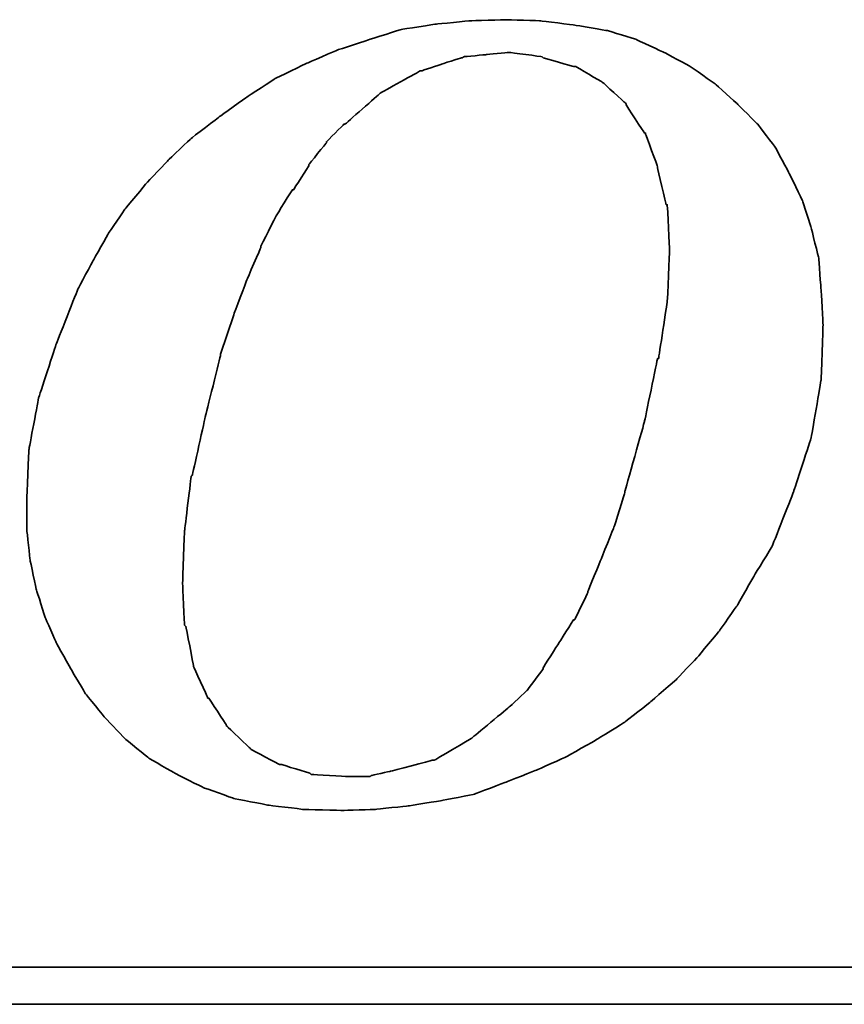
# Model space of a CAD drawing. Header units: inches. Extents: x 22 to 421, y 72 to 311.
# Tile 43 of 48: x 369.48 to 374.63, y 201.56 to 207.7. Entities that reach past the tile are written whole.
import ezdxf

# ---------------------------------------------------------------- set-up
doc = ezdxf.new("R2010")
doc.units = ezdxf.units.IN
doc.header["$LTSCALE"] = 0.4
doc.layers.add('DIM', color=4, linetype='Continuous')
doc.layers.add('layer 1', color=7, linetype='Continuous')

# ---------------------------------------------------------------- blocks, each defined once
blk = doc.blocks.new('TBI MOTION logo(完整正式版)')
at = {"layer": 'layer 1', "color": 22, "lineweight": 35}
for points, knots in [([(35.79625, -6.98375), (35.79625, -6.98375), (36.23125, -7.43875), (36.23125, -7.43875), (36.23125, -7.43875), (36.23125, -7.43875), (36.75625, -7.87125), (36.75625, -7.87125), (36.75625, -7.87125), (36.75625, -7.87125), (37.33125, -8.20375), (37.33125, -8.20375), (37.33125, -8.20375), (37.33125, -8.20375), (37.95625, -8.51875), (37.95625, -8.51875), (37.95625, -8.51875), (37.95625, -8.51875), (38.62625, -8.75875), (38.62625, -8.75875), (38.62625, -8.75875), (38.62625, -8.75875), (39.37125, -8.90375), (39.37125, -8.90375), (39.37125, -8.90375), (39.37125, -8.90375), (40.14125, -8.99875), (40.14125, -8.99875), (40.14125, -8.99875), (40.14125, -8.99875), (41.02625, -9.02375), (41.02625, -9.02375), (41.02625, -9.02375), (41.02625, -9.02375), (41.74625, -8.99875), (41.74625, -8.99875), (41.74625, -8.99875), (41.74625, -8.99875), (42.46625, -8.92375), (42.46625, -8.92375), (42.46625, -8.92375), (42.46625, -8.92375), (43.21125, -8.80625), (43.21125, -8.80625), (43.21125, -8.80625), (43.21125, -8.80625), (43.93125, -8.66375), (43.93125, -8.66375), (43.93125, -8.66375), (43.93125, -8.66375), (44.62625, -8.39875), (44.62625, -8.39875), (44.62625, -8.39875), (44.62625, -8.39875), (45.29625, -8.13375), (45.29625, -8.13375), (45.29625, -8.13375), (45.29625, -8.13375), (45.94625, -7.84375), (45.94625, -7.84375), (45.94625, -7.84375), (45.94625, -7.84375), (46.61625, -7.46375), (46.61625, -7.46375), (46.61625, -7.46375), (46.61625, -7.46375), (47.24125, -7.07875), (47.24125, -7.07875), (47.24125, -7.07875), (47.24125, -7.07875), (47.81625, -6.62375), (47.81625, -6.62375), (47.81625, -6.62375), (47.81625, -6.62375), (48.36875, -6.14375), (48.36875, -6.14375), (48.36875, -6.14375), (48.36875, -6.14375), (48.84625, -5.64125), (48.84625, -5.64125), (48.84625, -5.64125), (48.84625, -5.64125), (49.32625, -5.06375), (49.32625, -5.06375), (49.32625, -5.06375), (49.32625, -5.06375), (49.71125, -4.51374), (49.71125, -4.51374), (49.71125, -4.51374), (49.71125, -4.51374), (50.09625, -3.83874), (50.09625, -3.83874), (50.09625, -3.83874), (50.09625, -3.83874), (50.48125, -3.21374), (50.48125, -3.21374), (50.48125, -3.21374), (50.48125, -3.21374), (50.96125, -1.99125), (50.96125, -1.99125), (50.96125, -1.99125), (50.96125, -1.99125), (51.34375, -0.81875), (51.34375, -0.81875), (51.34375, -0.81875), (51.34375, -0.81875), (51.56125, 0.45624), (51.56125, 0.45624), (51.56125, 0.45624), (51.56125, 0.45624), (51.60625, 1.67624), (51.60625, 1.67624), (51.60625, 1.67624), (51.60625, 1.67624), (51.56125, 2.44625), (51.56125, 2.44625), (51.56125, 2.44625), (51.56125, 2.44625), (51.51125, 3.14125), (51.51125, 3.14125), (51.51125, 3.14125), (51.51125, 3.14125), (51.34375, 3.81125), (51.34375, 3.81125), (51.34375, 3.81125), (51.34375, 3.81125), (51.15125, 4.41125), (51.15125, 4.41125), (51.15125, 4.41125), (51.15125, 4.41125), (50.86125, 5.01125), (50.86125, 5.01125), (50.86125, 5.01125), (50.86125, 5.01125), (50.55125, 5.58875), (50.55125, 5.58875), (50.55125, 5.58875), (50.55125, 5.58875), (50.16625, 6.09125), (50.16625, 6.09125), (50.16625, 6.09125), (50.16625, 6.09125), (49.71125, 6.54875), (49.71125, 6.54875), (49.71125, 6.54875), (49.71125, 6.54875), (49.23125, 6.98125), (49.23125, 6.98125), (49.23125, 6.98125), (49.23125, 6.98125), (48.67875, 7.36625), (48.67875, 7.36625), (48.67875, 7.36625), (48.67875, 7.36625), (48.10375, 7.67625), (48.10375, 7.67625), (48.10375, 7.67625), (48.10375, 7.67625), (47.48125, 7.96375), (47.48125, 7.96375), (47.48125, 7.96375), (47.48125, 7.96375), (46.85625, 8.15625), (46.85625, 8.15625), (46.85625, 8.15625), (46.85625, 8.15625), (46.13625, 8.27624), (46.13625, 8.27624), (46.13625, 8.27624), (46.13625, 8.27624), (45.39125, 8.37125), (45.39125, 8.37125), (45.39125, 8.37125), (45.39125, 8.37125), (44.62625, 8.39624), (44.62625, 8.39624), (44.62625, 8.39624), (44.62625, 8.39624), (43.83625, 8.37125), (43.83625, 8.37125), (43.83625, 8.37125), (43.83625, 8.37125), (43.09125, 8.30125), (43.09125, 8.30125), (43.09125, 8.30125), (43.09125, 8.30125), (42.32125, 8.18125), (42.32125, 8.18125), (42.32125, 8.18125), (42.32125, 8.18125), (41.62875, 7.96375), (41.62875, 7.96375), (41.62875, 7.96375), (41.62875, 7.96375), (40.90625, 7.72625), (40.90625, 7.72625), (40.90625, 7.72625), (40.90625, 7.72625), (40.23624, 7.43625), (40.23624, 7.43625), (40.23624, 7.43625), (40.23624, 7.43625), (39.54124, 7.10125), (39.54124, 7.10125), (39.54124, 7.10125), (39.54124, 7.10125), (38.91625, 6.69125), (38.91625, 6.69125), (38.91625, 6.69125), (38.91625, 6.69125), (38.31625, 6.26125), (38.31625, 6.26125), (38.31625, 6.26125), (38.31625, 6.26125), (37.69125, 5.78125), (37.69125, 5.78125), (37.69125, 5.78125), (37.69125, 5.78125), (37.18625, 5.30125), (37.18625, 5.30125), (37.18625, 5.30125), (37.18625, 5.30125), (36.70625, 4.79624), (36.70625, 4.79624), (36.70625, 4.79624), (36.70625, 4.79624), (36.23125, 4.22125), (36.23125, 4.22125), (36.23125, 4.22125), (36.23125, 4.22125), (35.87124, 3.69375), (35.87124, 3.69375), (35.87124, 3.69375), (35.87124, 3.69375), (35.53125, 3.09125), (35.53125, 3.09125), (35.53125, 3.09125), (35.53125, 3.09125), (35.19875, 2.47125), (35.19875, 2.47125), (35.19875, 2.47125), (35.19875, 2.47125), (34.71625, 1.24625), (34.71625, 1.24625), (34.71625, 1.24625), (34.71625, 1.24625), (34.33125, 0.06874), (34.33125, 0.06874), (34.33125, 0.06874), (34.33125, 0.06874), (34.11625, -1.07875), (34.11625, -1.07875), (34.11625, -1.07875), (34.11625, -1.07875), (34.07125, -2.15875), (34.07125, -2.15875), (34.07125, -2.15875), (34.07125, -2.15875), (34.07125, -2.85375), (34.07125, -2.85375), (34.07125, -2.85375), (34.07125, -2.85375), (34.14125, -3.50375), (34.14125, -3.50375), (34.14125, -3.50375), (34.14125, -3.50375), (34.28625, -4.17375), (34.28625, -4.17375), (34.28625, -4.17375), (34.28625, -4.17375), (34.47625, -4.77624), (34.47625, -4.77624), (34.47625, -4.77624), (34.47625, -4.77624), (34.71625, -5.32625), (34.71625, -5.32625), (34.71625, -5.32625), (34.71625, -5.32625), (35.05375, -5.92875), (35.05375, -5.92875), (35.05375, -5.92875), (35.05375, -5.92875), (35.36375, -6.45375), (35.36375, -6.45375), (35.36375, -6.45375), (35.36375, -6.45375), (35.79625, -6.98375), (35.79625, -6.98375)], [0, 0, 0, 0, 0.01388889, 0.01388889, 0.01388889, 0.0138889, 0.02777778, 0.02777778, 0.02777778, 0.02777779, 0.04166667, 0.04166667, 0.04166667, 0.04166668, 0.05555556, 0.05555556, 0.05555556, 0.05555557, 0.06944444, 0.06944444, 0.06944444, 0.06944445, 0.08333333, 0.08333333, 0.08333333, 0.08333334, 0.09722222, 0.09722222, 0.09722222, 0.09722223, 0.11111111, 0.11111111, 0.11111111, 0.11111112, 0.125, 0.125, 0.125, 0.12500001, 0.13888889, 0.13888889, 0.13888889, 0.1388889, 0.15277778, 0.15277778, 0.15277778, 0.15277779, 0.16666667, 0.16666667, 0.16666667, 0.16666668, 0.18055556, 0.18055556, 0.18055556, 0.18055557, 0.19444444, 0.19444444, 0.19444444, 0.19444445, 0.20833333, 0.20833333, 0.20833333, 0.20833334, 0.22222222, 0.22222222, 0.22222222, 0.22222223, 0.23611111, 0.23611111, 0.23611111, 0.23611112, 0.25, 0.25, 0.25, 0.25000001, 0.26388889, 0.26388889, 0.26388889, 0.2638889, 0.27777778, 0.27777778, 0.27777778, 0.27777779, 0.29166667, 0.29166667, 0.29166667, 0.29166668, 0.30555556, 0.30555556, 0.30555556, 0.30555557, 0.31944444, 0.31944444, 0.31944444, 0.31944445, 0.33333333, 0.33333333, 0.33333333, 0.33333334, 0.34722222, 0.34722222, 0.34722222, 0.34722223, 0.36111111, 0.36111111, 0.36111111, 0.36111112, 0.375, 0.375, 0.375, 0.37500001, 0.38888889, 0.38888889, 0.38888889, 0.3888889, 0.40277778, 0.40277778, 0.40277778, 0.40277779, 0.41666667, 0.41666667, 0.41666667, 0.41666668, 0.43055556, 0.43055556, 0.43055556, 0.43055557, 0.44444444, 0.44444444, 0.44444444, 0.44444445, 0.45833333, 0.45833333, 0.45833333, 0.45833334, 0.47222222, 0.47222222, 0.47222222, 0.47222223, 0.48611111, 0.48611111, 0.48611111, 0.48611112, 0.5, 0.5, 0.5, 0.50000001, 0.51388889, 0.51388889, 0.51388889, 0.5138889, 0.52777778, 0.52777778, 0.52777778, 0.52777779, 0.54166667, 0.54166667, 0.54166667, 0.54166668, 0.55555556, 0.55555556, 0.55555556, 0.55555557, 0.56944444, 0.56944444, 0.56944444, 0.56944445, 0.58333333, 0.58333333, 0.58333333, 0.58333334, 0.59722222, 0.59722222, 0.59722222, 0.59722223, 0.61111111, 0.61111111, 0.61111111, 0.61111112, 0.625, 0.625, 0.625, 0.62500001, 0.63888889, 0.63888889, 0.63888889, 0.6388889, 0.65277778, 0.65277778, 0.65277778, 0.65277779, 0.66666667, 0.66666667, 0.66666667, 0.66666668, 0.68055556, 0.68055556, 0.68055556, 0.68055557, 0.69444444, 0.69444444, 0.69444444, 0.69444445, 0.70833333, 0.70833333, 0.70833333, 0.70833334, 0.72222222, 0.72222222, 0.72222222, 0.72222223, 0.73611111, 0.73611111, 0.73611111, 0.73611112, 0.75, 0.75, 0.75, 0.75000001, 0.76388889, 0.76388889, 0.76388889, 0.7638889, 0.77777778, 0.77777778, 0.77777778, 0.77777779, 0.79166667, 0.79166667, 0.79166667, 0.79166668, 0.80555556, 0.80555556, 0.80555556, 0.80555557, 0.81944444, 0.81944444, 0.81944444, 0.81944445, 0.83333333, 0.83333333, 0.83333333, 0.83333334, 0.84722222, 0.84722222, 0.84722222, 0.84722223, 0.86111111, 0.86111111, 0.86111111, 0.86111112, 0.875, 0.875, 0.875, 0.87500001, 0.88888889, 0.88888889, 0.88888889, 0.8888889, 0.90277778, 0.90277778, 0.90277778, 0.90277779, 0.91666667, 0.91666667, 0.91666667, 0.91666668, 0.93055556, 0.93055556, 0.93055556, 0.93055557, 0.94444444, 0.94444444, 0.94444444, 0.94444445, 0.95833333, 0.95833333, 0.95833333, 0.95833334, 0.97222222, 0.97222222, 0.97222222, 0.97222223, 0.98611111, 0.98611111, 0.98611111, 0.98611112, 1, 1, 1, 1]), ([(38.33875, 1.03124), (38.33875, 1.03124), (38.62625, 1.89625), (38.62625, 1.89625), (38.62625, 1.89625), (38.62625, 1.89625), (38.91625, 2.66375), (38.91625, 2.66375), (38.91625, 2.66375), (38.91625, 2.66375), (39.22625, 3.38125), (39.22625, 3.38125), (39.22625, 3.38125), (39.22625, 3.38125), (39.22625, 3.40624), (39.22625, 3.40624), (39.22625, 3.40624), (39.22625, 3.40624), (39.56124, 4.07624), (39.56124, 4.07624), (39.56124, 4.07624), (39.56124, 4.07624), (39.92125, 4.65125), (39.92125, 4.65125), (39.92125, 4.65125), (39.92125, 4.65125), (39.94625, 4.65125), (39.94625, 4.65125), (39.94625, 4.65125), (39.94625, 4.65125), (40.28125, 5.17875), (40.28125, 5.17875), (40.28125, 5.17875), (40.28125, 5.17875), (40.28125, 5.20375), (40.28125, 5.20375), (40.28125, 5.20375), (40.28125, 5.20375), (40.66875, 5.68625), (40.66875, 5.68625), (40.66875, 5.68625), (40.66875, 5.68625), (40.66875, 5.70625), (40.66875, 5.70625), (40.66875, 5.70625), (40.66875, 5.70625), (41.05124, 6.09125), (41.05124, 6.09125), (41.05124, 6.09125), (41.05124, 6.09125), (41.07625, 6.09125), (41.07625, 6.09125), (41.07625, 6.09125), (41.07625, 6.09125), (41.84125, 6.76625), (41.84125, 6.76625), (41.84125, 6.76625), (41.84125, 6.76625), (41.86625, 6.78625), (41.86625, 6.78625), (41.86625, 6.78625), (41.86625, 6.78625), (42.73125, 7.26624), (42.73125, 7.26624), (42.73125, 7.26624), (42.73125, 7.26624), (42.75625, 7.26624), (42.75625, 7.26624), (42.75625, 7.26624), (42.75625, 7.26624), (43.18625, 7.41125), (43.18625, 7.41125), (43.18625, 7.41125), (43.18625, 7.41125), (43.64125, 7.55625), (43.64125, 7.55625), (43.64125, 7.55625), (43.64125, 7.55625), (43.66625, 7.55625), (43.66625, 7.55625), (43.66625, 7.55625), (43.66625, 7.55625), (43.69125, 7.58124), (43.69125, 7.58124), (43.69125, 7.58124), (43.69125, 7.58124), (44.19125, 7.62625), (44.19125, 7.62625), (44.19125, 7.62625), (44.19125, 7.62625), (44.67125, 7.67625), (44.67125, 7.67625), (44.67125, 7.67625), (44.67125, 7.67625), (44.69625, 7.67625), (44.69625, 7.67625), (44.69625, 7.67625), (44.69625, 7.67625), (45.41875, 7.58124), (45.41875, 7.58124), (45.41875, 7.58124), (45.41875, 7.58124), (45.44125, 7.55625), (45.44125, 7.55625), (45.44125, 7.55625), (45.44125, 7.55625), (46.11125, 7.36625), (46.11125, 7.36625), (46.11125, 7.36625), (46.11125, 7.36625), (46.13625, 7.36625), (46.13625, 7.36625), (46.13625, 7.36625), (46.13625, 7.36625), (46.15875, 7.36625), (46.15875, 7.36625), (46.15875, 7.36625), (46.15875, 7.36625), (46.73625, 7.02624), (46.73625, 7.02624), (46.73625, 7.02624), (46.73625, 7.02624), (46.76125, 7.00624), (46.76125, 7.00624), (46.76125, 7.00624), (46.76125, 7.00624), (47.24125, 6.57124), (47.24125, 6.57124), (47.24125, 6.57124), (47.24125, 6.57124), (47.26625, 6.54875), (47.26625, 6.54875), (47.26625, 6.54875), (47.26625, 6.54875), (47.26625, 6.52375), (47.26625, 6.52375), (47.26625, 6.52375), (47.26625, 6.52375), (47.67375, 5.89875), (47.67375, 5.89875), (47.67375, 5.89875), (47.67375, 5.89875), (47.69625, 5.89875), (47.69625, 5.89875), (47.69625, 5.89875), (47.69625, 5.89875), (47.69625, 5.87625), (47.69625, 5.87625), (47.69625, 5.87625), (47.69625, 5.87625), (47.96125, 5.15625), (47.96125, 5.15625), (47.96125, 5.15625), (47.96125, 5.15625), (47.96125, 5.13125), (47.96125, 5.13125), (47.96125, 5.13125), (47.96125, 5.13125), (48.15125, 4.31875), (48.15125, 4.31875), (48.15125, 4.31875), (48.15125, 4.31875), (48.17625, 4.31875), (48.17625, 4.31875), (48.17625, 4.31875), (48.17625, 4.31875), (48.17625, 4.29125), (48.17625, 4.29125), (48.17625, 4.29125), (48.17625, 4.29125), (48.22625, 3.33125), (48.22625, 3.33125), (48.22625, 3.33125), (48.22625, 3.33125), (48.22625, 3.30875), (48.22625, 3.30875), (48.22625, 3.30875), (48.22625, 3.30875), (48.17625, 2.20624), (48.17625, 2.20624), (48.17625, 2.20624), (48.17625, 2.20624), (48.17625, 2.18124), (48.17625, 2.18124), (48.17625, 2.18124), (48.17625, 2.18124), (47.98375, 0.93624), (47.98375, 0.93624), (47.98375, 0.93624), (47.98375, 0.93624), (47.96125, 0.93624), (47.96125, 0.93624), (47.96125, 0.93624), (47.96125, 0.93624), (47.67375, -0.45874), (47.67375, -0.45874), (47.67375, -0.45874), (47.67375, -0.45874), (47.24125, -1.99125), (47.24125, -1.99125), (47.24125, -1.99125), (47.24125, -1.99125), (47.24125, -2.01874), (47.24125, -2.01874), (47.24125, -2.01874), (47.24125, -2.01874), (47.00125, -2.78375), (47.00125, -2.78375), (47.00125, -2.78375), (47.00125, -2.78375), (46.71125, -3.50375), (46.71125, -3.50375), (46.71125, -3.50375), (46.71125, -3.50375), (46.42625, -4.19875), (46.42625, -4.19875), (46.42625, -4.19875), (46.42625, -4.19875), (46.42625, -4.22375), (46.42625, -4.22375), (46.42625, -4.22375), (46.42625, -4.22375), (46.13625, -4.82374), (46.13625, -4.82374), (46.13625, -4.82374), (46.13625, -4.82374), (46.11125, -4.82374), (46.11125, -4.82374), (46.11125, -4.82374), (46.11125, -4.82374), (45.77625, -5.35125), (45.77625, -5.35125), (45.77625, -5.35125), (45.77625, -5.35125), (45.44125, -5.87875), (45.44125, -5.87875), (45.44125, -5.87875), (45.44125, -5.87875), (45.44125, -5.90375), (45.44125, -5.90375), (45.44125, -5.90375), (45.44125, -5.90375), (45.10625, -6.35875), (45.10625, -6.35875), (45.10625, -6.35875), (45.10625, -6.35875), (45.08125, -6.38375), (45.08125, -6.38375), (45.08125, -6.38375), (45.08125, -6.38375), (44.69625, -6.74375), (44.69625, -6.74375), (44.69625, -6.74375), (44.69625, -6.74375), (43.88375, -7.41625), (43.88375, -7.41625), (43.88375, -7.41625), (43.88375, -7.41625), (43.85625, -7.43875), (43.85625, -7.43875), (43.85625, -7.43875), (43.85625, -7.43875), (43.04125, -7.91875), (43.04125, -7.91875), (43.04125, -7.91875), (43.04125, -7.91875), (43.01625, -7.91875), (43.01625, -7.91875), (43.01625, -7.91875), (43.01625, -7.91875), (42.99625, -7.91875), (42.99625, -7.91875), (42.99625, -7.91875), (42.99625, -7.91875), (42.08125, -8.15875), (42.08125, -8.15875), (42.08125, -8.15875), (42.08125, -8.15875), (41.65125, -8.25625), (41.65125, -8.25625), (41.65125, -8.25625), (41.65125, -8.25625), (41.62875, -8.27875), (41.62875, -8.27875), (41.62875, -8.27875), (41.62875, -8.27875), (41.60125, -8.27875), (41.60125, -8.27875), (41.60125, -8.27875), (41.60125, -8.27875), (41.12125, -8.27875), (41.12125, -8.27875), (41.12125, -8.27875), (41.12125, -8.27875), (40.35624, -8.23125), (40.35624, -8.23125), (40.35624, -8.23125), (40.35624, -8.23125), (40.33125, -8.23125), (40.33125, -8.23125), (40.33125, -8.23125), (40.33125, -8.23125), (40.30625, -8.20375), (40.30625, -8.20375), (40.30625, -8.20375), (40.30625, -8.20375), (39.68375, -8.01375), (39.68375, -8.01375), (39.68375, -8.01375), (39.68375, -8.01375), (39.66124, -8.01375), (39.66124, -8.01375), (39.66124, -8.01375), (39.66124, -8.01375), (39.63625, -8.01375), (39.63625, -8.01375), (39.63625, -8.01375), (39.63625, -8.01375), (39.01125, -7.67875), (39.01125, -7.67875), (39.01125, -7.67875), (39.01125, -7.67875), (38.98875, -7.65375), (38.98875, -7.65375), (38.98875, -7.65375), (38.98875, -7.65375), (38.48625, -7.17375), (38.48625, -7.17375), (38.48625, -7.17375), (38.48625, -7.17375), (38.45875, -7.14875), (38.45875, -7.14875), (38.45875, -7.14875), (38.45875, -7.14875), (38.45875, -7.12875), (38.45875, -7.12875), (38.45875, -7.12875), (38.45875, -7.12875), (38.07625, -6.54875), (38.07625, -6.54875), (38.07625, -6.54875), (38.07625, -6.54875), (38.05125, -6.54875), (38.05125, -6.54875), (38.05125, -6.54875), (38.05125, -6.54875), (38.05125, -6.52875), (38.05125, -6.52875), (38.05125, -6.52875), (38.05125, -6.52875), (37.74125, -5.85375), (37.74125, -5.85375), (37.74125, -5.85375), (37.74125, -5.85375), (37.74125, -5.82875), (37.74125, -5.82875), (37.74125, -5.82875), (37.74125, -5.82875), (37.57375, -4.96875), (37.57375, -4.96875), (37.57375, -4.96875), (37.57375, -4.96875), (37.54625, -4.94375), (37.54625, -4.94375), (37.54625, -4.94375), (37.54625, -4.94375), (37.50125, -4.03375), (37.50125, -4.03375), (37.50125, -4.03375), (37.50125, -4.03375), (37.50125, -4.00875), (37.50125, -4.00875), (37.50125, -4.00875), (37.50125, -4.00875), (37.54625, -2.85375), (37.54625, -2.85375), (37.54625, -2.85375), (37.54625, -2.85375), (37.69125, -1.65875), (37.69125, -1.65875), (37.69125, -1.65875), (37.69125, -1.65875), (37.71624, -1.63375), (37.71624, -1.63375), (37.71624, -1.63375), (37.71624, -1.63375), (38.00375, -0.33875), (38.00375, -0.33875), (38.00375, -0.33875), (38.00375, -0.33875), (38.33875, 1.00624), (38.33875, 1.00624), (38.33875, 1.00624), (38.33875, 1.00624), (38.33875, 1.03124), (38.33875, 1.03124)], [0, 0, 0, 0, 0.01010101, 0.01010101, 0.01010101, 0.01010102, 0.02020202, 0.02020202, 0.02020202, 0.02020203, 0.03030303, 0.03030303, 0.03030303, 0.03030304, 0.04040404, 0.04040404, 0.04040404, 0.04040405, 0.05050505, 0.05050505, 0.05050505, 0.05050506, 0.06060606, 0.06060606, 0.06060606, 0.06060607, 0.07070707, 0.07070707, 0.07070707, 0.07070708, 0.08080808, 0.08080808, 0.08080808, 0.08080809, 0.09090909, 0.09090909, 0.09090909, 0.0909091, 0.1010101, 0.1010101, 0.1010101, 0.10101011, 0.11111111, 0.11111111, 0.11111111, 0.11111112, 0.12121212, 0.12121212, 0.12121212, 0.12121213, 0.13131313, 0.13131313, 0.13131313, 0.13131314, 0.14141414, 0.14141414, 0.14141414, 0.14141415, 0.15151515, 0.15151515, 0.15151515, 0.15151516, 0.16161616, 0.16161616, 0.16161616, 0.16161617, 0.17171717, 0.17171717, 0.17171717, 0.17171718, 0.18181818, 0.18181818, 0.18181818, 0.18181819, 0.19191919, 0.19191919, 0.19191919, 0.1919192, 0.2020202, 0.2020202, 0.2020202, 0.20202021, 0.21212121, 0.21212121, 0.21212121, 0.21212122, 0.22222222, 0.22222222, 0.22222222, 0.22222223, 0.23232323, 0.23232323, 0.23232323, 0.23232324, 0.24242424, 0.24242424, 0.24242424, 0.24242425, 0.25252525, 0.25252525, 0.25252525, 0.25252526, 0.26262626, 0.26262626, 0.26262626, 0.26262627, 0.27272727, 0.27272727, 0.27272727, 0.27272728, 0.28282828, 0.28282828, 0.28282828, 0.28282829, 0.29292929, 0.29292929, 0.29292929, 0.2929293, 0.3030303, 0.3030303, 0.3030303, 0.30303031, 0.31313131, 0.31313131, 0.31313131, 0.31313132, 0.32323232, 0.32323232, 0.32323232, 0.32323233, 0.33333333, 0.33333333, 0.33333333, 0.33333334, 0.34343434, 0.34343434, 0.34343434, 0.34343435, 0.35353535, 0.35353535, 0.35353535, 0.35353536, 0.36363636, 0.36363636, 0.36363636, 0.36363637, 0.37373737, 0.37373737, 0.37373737, 0.37373738, 0.38383838, 0.38383838, 0.38383838, 0.38383839, 0.39393939, 0.39393939, 0.39393939, 0.3939394, 0.4040404, 0.4040404, 0.4040404, 0.40404041, 0.41414141, 0.41414141, 0.41414141, 0.41414142, 0.42424242, 0.42424242, 0.42424242, 0.42424243, 0.43434343, 0.43434343, 0.43434343, 0.43434344, 0.44444444, 0.44444444, 0.44444444, 0.44444445, 0.45454545, 0.45454545, 0.45454545, 0.45454546, 0.46464646, 0.46464646, 0.46464646, 0.46464647, 0.47474747, 0.47474747, 0.47474747, 0.47474748, 0.48484848, 0.48484848, 0.48484848, 0.48484849, 0.49494949, 0.49494949, 0.49494949, 0.4949495, 0.50505051, 0.50505051, 0.50505051, 0.50505052, 0.51515152, 0.51515152, 0.51515152, 0.51515153, 0.52525253, 0.52525253, 0.52525253, 0.52525254, 0.53535354, 0.53535354, 0.53535354, 0.53535355, 0.54545455, 0.54545455, 0.54545455, 0.54545456, 0.55555556, 0.55555556, 0.55555556, 0.55555557, 0.56565657, 0.56565657, 0.56565657, 0.56565658, 0.57575758, 0.57575758, 0.57575758, 0.57575759, 0.58585859, 0.58585859, 0.58585859, 0.5858586, 0.5959596, 0.5959596, 0.5959596, 0.59595961, 0.60606061, 0.60606061, 0.60606061, 0.60606062, 0.61616162, 0.61616162, 0.61616162, 0.61616163, 0.62626263, 0.62626263, 0.62626263, 0.62626264, 0.63636364, 0.63636364, 0.63636364, 0.63636365, 0.64646465, 0.64646465, 0.64646465, 0.64646466, 0.65656566, 0.65656566, 0.65656566, 0.65656567, 0.66666667, 0.66666667, 0.66666667, 0.66666668, 0.67676768, 0.67676768, 0.67676768, 0.67676769, 0.68686869, 0.68686869, 0.68686869, 0.6868687, 0.6969697, 0.6969697, 0.6969697, 0.69696971, 0.70707071, 0.70707071, 0.70707071, 0.70707072, 0.71717172, 0.71717172, 0.71717172, 0.71717173, 0.72727273, 0.72727273, 0.72727273, 0.72727274, 0.73737374, 0.73737374, 0.73737374, 0.73737375, 0.74747475, 0.74747475, 0.74747475, 0.74747476, 0.75757576, 0.75757576, 0.75757576, 0.75757577, 0.76767677, 0.76767677, 0.76767677, 0.76767678, 0.77777778, 0.77777778, 0.77777778, 0.77777779, 0.78787879, 0.78787879, 0.78787879, 0.7878788, 0.7979798, 0.7979798, 0.7979798, 0.79797981, 0.80808081, 0.80808081, 0.80808081, 0.80808082, 0.81818182, 0.81818182, 0.81818182, 0.81818183, 0.82828283, 0.82828283, 0.82828283, 0.82828284, 0.83838384, 0.83838384, 0.83838384, 0.83838385, 0.84848485, 0.84848485, 0.84848485, 0.84848486, 0.85858586, 0.85858586, 0.85858586, 0.85858587, 0.86868687, 0.86868687, 0.86868687, 0.86868688, 0.87878788, 0.87878788, 0.87878788, 0.87878789, 0.88888889, 0.88888889, 0.88888889, 0.8888889, 0.8989899, 0.8989899, 0.8989899, 0.89898991, 0.90909091, 0.90909091, 0.90909091, 0.90909092, 0.91919192, 0.91919192, 0.91919192, 0.91919193, 0.92929293, 0.92929293, 0.92929293, 0.92929294, 0.93939394, 0.93939394, 0.93939394, 0.93939395, 0.94949495, 0.94949495, 0.94949495, 0.94949496, 0.95959596, 0.95959596, 0.95959596, 0.95959597, 0.96969697, 0.96969697, 0.96969697, 0.96969698, 0.97979798, 0.97979798, 0.97979798, 0.97979799, 0.98989899, 0.98989899, 0.98989899, 0.989899, 1, 1, 1, 1]), ([(75.90875, -9.47875), (75.90875, -9.47875), (75.90875, -12.28625), (75.90875, -12.28625), (75.90875, -12.28625), (75.90875, -12.28625), (75.90875, -12.47875), (75.90875, -12.47875), (75.90875, -12.47875), (75.90875, -12.47875), (75.71625, -12.47875), (75.71625, -12.47875), (75.71625, -12.47875), (75.71625, -12.47875), (-88.32875, -12.47875), (-88.32875, -12.47875), (-88.32875, -12.47875), (-88.32875, -12.47875), (-88.32875, -13.29375), (-88.32875, -13.29375), (-88.32875, -13.29375), (-88.32875, -13.29375), (82.89125, -13.29375), (82.89125, -13.29375), (82.89125, -13.29375), (82.89125, -13.29375), (75.90875, -9.47875), (75.90875, -9.47875)], [0, 0, 0, 0, 0.14285714, 0.14285714, 0.14285714, 0.14285715, 0.28571429, 0.28571429, 0.28571429, 0.2857143, 0.42857143, 0.42857143, 0.42857143, 0.42857144, 0.57142857, 0.57142857, 0.57142857, 0.57142858, 0.71428571, 0.71428571, 0.71428571, 0.71428572, 0.85714286, 0.85714286, 0.85714286, 0.85714287, 1, 1, 1, 1])]:
    blk.add_open_spline(points, degree=3, knots=knots, dxfattribs=at)

msp = doc.modelspace()

# ---------------------------------------------------------------- block references
at = {"layer": 'DIM', "xscale": 0.2835000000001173, "yscale": 0.2835000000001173, "zscale": 0.2835000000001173}
msp.add_blockref('TBI MOTION logo(完整正式版)', (359.8657, 205.3238), dxfattribs=at)

doc.saveas('drawing.dxf')
